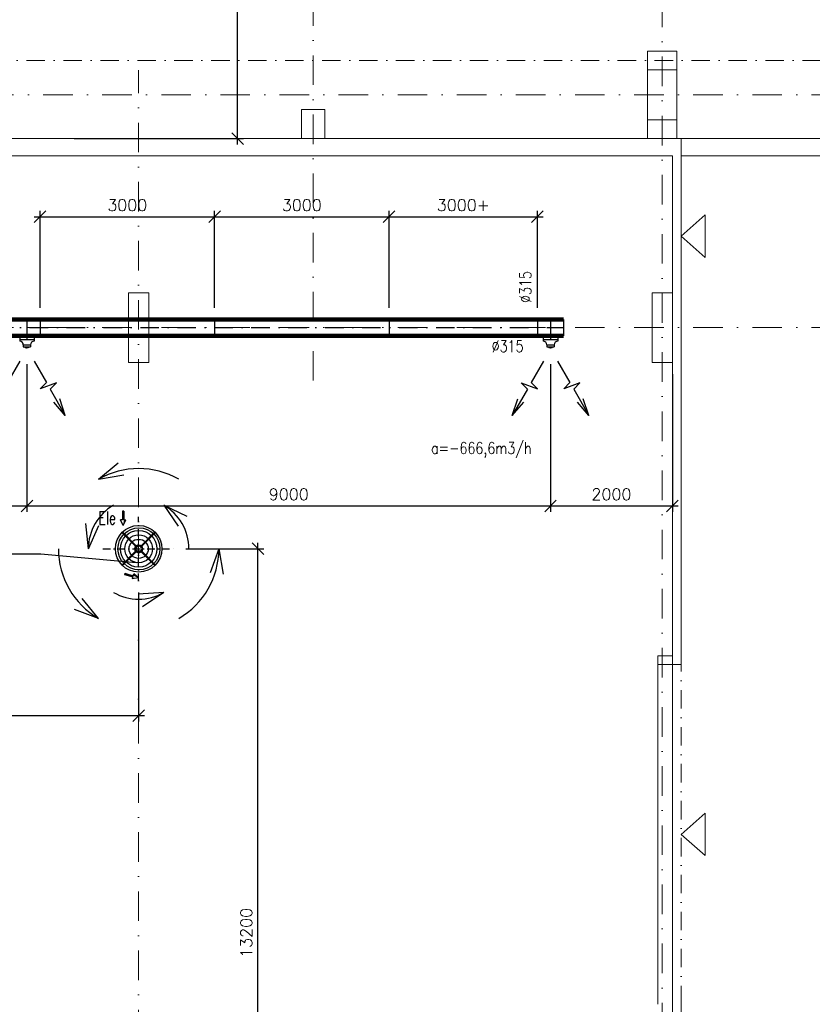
# Model space of a CAD drawing. Header units: millimetres. Extents: x -746391 to 410178, y -169697 to 100555.
# Tile 124 of 179: x 127505 to 141130, y 11773 to 28692. Entities that reach past the tile are written whole.
import ezdxf
from ezdxf.enums import TextEntityAlignment as Align

# ---------------------------------------------------------------- set-up
doc = ezdxf.new("R2010")
doc.units = ezdxf.units.MM
for name, pattern in [('CENTERX2', [101.6, 63.5, -12.7, 12.7, -12.7]), ('DASHDOT', [25.4, 12.7, -6.35, 0, -6.35]), ('ČERCHOVANÁ', [25.4, 12.7, -6.35, 0, -6.35])]:
    doc.linetypes.add(name, pattern=pattern)
doc.layers.get('0').update_dxf_attribs({"color": 9})
doc.layers.get('Defpoints').update_dxf_attribs({"color": 9})
for name, color, linetype, lineweight in [('A99_N_osy', 9, 'CENTERX2', 9), ('A99_S_kce-nad-vid', 9, 'DASHDOT', 5), ('A99_S_kce-rez-sil', 9, 'Continuous', 15), ('A99_S_kce-rez-ten', 9, 'Continuous', 9), ('A99_S_otvory', 9, 'Continuous', 5), ('A99_S_sloupy', 9, 'Continuous', 5), ('VZT-KOTY', 2, 'Continuous', 25)]:
    doc.layers.add(name, color=color, linetype=linetype, lineweight=lineweight)
for name, color, linetype in [('VZT-KÓTY', 2, 'Continuous'), ('VZT-PŘÍOD-OSY', 1, 'ČERCHOVANÁ'), ('VZT-PŘÍVOD-TENKÉ', 4, 'Continuous'), ('VZT-PŘÍVOD-VÝKON', 2, 'Continuous'), ('VZT-PŘÍVOD-ZAŘÍZENÍ', 3, 'Continuous'), ('VZT-ZAŘ', 3, 'Continuous')]:
    doc.layers.add(name, color=color, linetype=linetype)
doc.styles.add('PITSIMP8', font='pitsimp8')
doc.styles.add('RomanS', font='romans.shx')
doc.dimstyles.new('VZT100', dxfattribs={"dimscale": 100, "dimtxt": 2, "dimasz": 2, "dimexe": 1, "dimexo": 2, "dimgap": 1, "dimtad": 1, "dimtoh": 1, "dimdec": 0, "dimzin": 0, "dimdsep": 46, "dimtxsty": 'RomanS', "dimblk": 'OBLIQUE', "dimcen": 1, "dimdle": 1, "dimclrd": 256, "dimclre": 256, "dimclrt": 256, "dimadec": 0, "dimazin": 0, "dimtfac": 1, "dimtdec": 0, "dimtmove": 2, "dimatfit": 3, "dimldrblk": 'OBLIQUE', "dimfxl": 1, "dimtolj": 1, "dimtzin": 0, "dimarcsym": 0})

# ---------------------------------------------------------------- blocks, each defined once
blk = doc.blocks.new('2dluk097')
at = {"color": 0, "linetype": 'ByBlock'}
for p, q in [((-0.052, 0.5), (-0.052, -0.1)), ((-0.052, 0.5), (0.052, 0.5)), ((0.052, 0.5), (0.052, -0.1))]:
    blk.add_line(p, q, dxfattribs=at)
for p, q in [((-0.052, -0.1), (-0.231, -0.1)), ((0, -0.5), (-0.231, -0.1)), ((0, -0.5), (0.231, -0.1)), ((0.052, -0.1), (0.231, -0.1))]:
    blk.add_line(p, q)
for points in [[(-0.052, 0.5), (0.052, 0.5), (-0.052, -0.1), (0.052, -0.1)], [(-0.231, -0.1), (0, -0.5), (0.052, -0.1), (-0.052, -0.1)], [(-0.052, -0.1), (0.231, -0.1), (0, -0.5), (-0.052, -0.1)]]:
    blk.add_solid(points)
at = {"linetype": 'ByBlock', "style": 'PITSIMP8', "flags": 9}
for tag, p in [('VOLUMENSTROM', (-0.058, 0.041)), ('RAUM/GRUPPE', (-0.058, 0.161)), ('DRUCK/-STUFE', (-0.058, 0.021)), ('BEZEICHNUNG', (-0.058, 0.181)), ('POS.NR.G-LV', (-0.058, 0.141)), ('ANSCHLUSS', (-0.058, 0.001)), ('KENNUNG', (-0.058, 0.081)), ('LEISTUNG', (-0.058, 0.061)), ('FABRIKAT', (-0.058, 0.121)), ('TYP', (-0.058, 0.101)), ('SPANNUNG/FREQUENZ', (-0.058, -0.119)), ('TEMPERATUR', (-0.058, -0.059)), ('SCHUTZART', (-0.058, -0.099)), ('DREHZAHL', (-0.058, -0.079)), ('GROESSE', (-0.058, -0.019)), ('GEWICHT', (-0.058, -0.139)), ('FREI', (-0.058, -0.159)), ('FREI', (-0.058, -0.179)), ('FREI', (-0.058, -0.199)), ('DN', (-0.058, -0.039))]:
    blk.add_attdef(tag, text='', height=0.01, dxfattribs=at).set_placement(p, align=Align.MIDDLE)
blk = doc.blocks.new('_Oblique')
at = {"color": 0, "linetype": 'ByBlock', "lineweight": -2}
blk.add_line((-0.5, -0.5), (0.5, 0.5), dxfattribs=at)
blk = doc.blocks.new('*D1665')
at = {"layer": 'Defpoints', "color": 0, "linetype": 'Continuous', "lineweight": 18, "ltscale": 0.5, "transparency": 16777216}
for p in [(130855, 25305), (127855, 23540), (130855, 23540)]:
    blk.add_point(p, dxfattribs=at)
at = {"layer": 'VZT-KÓTY', "linetype": 'Continuous', "lineweight": -2, "ltscale": 0.5, "transparency": 16777216}
for p, q in [((127855, 23740), (127855, 25405)), ((130855, 23740), (130855, 25405)), ((127755, 25305), (130955, 25305))]:
    blk.add_line(p, q, dxfattribs=at)
at = {"layer": 'VZT-KÓTY', "linetype": 'Continuous', "lineweight": -2, "ltscale": 0.5, "transparency": 16777216, "xscale": 200, "yscale": 200, "zscale": 200, "rotation": 180}
blk.add_blockref('_Oblique', (127855, 25305), dxfattribs=at)
at = {"layer": 'VZT-KÓTY', "linetype": 'Continuous', "lineweight": -2, "ltscale": 0.5, "transparency": 16777216, "xscale": 200, "yscale": 200, "zscale": 200}
blk.add_blockref('_Oblique', (130855, 25305), dxfattribs=at)
at = {"layer": 'VZT-KÓTY', "linetype": 'Continuous', "lineweight": 18, "ltscale": 0.5, "transparency": 16777216, "insert": (129355, 25505), "char_height": 200, "attachment_point": 5, "style": 'RomanS'}
blk.add_mtext('\\A1;3000', dxfattribs=at)
blk = doc.blocks.new('*D1666')
at = {"layer": 'Defpoints', "color": 0, "linetype": 'Continuous', "lineweight": 18, "ltscale": 0.5, "transparency": 16777216}
for p in [(133855, 25305), (130855, 23540), (133855, 23540)]:
    blk.add_point(p, dxfattribs=at)
at = {"layer": 'VZT-KÓTY', "linetype": 'Continuous', "lineweight": -2, "ltscale": 0.5, "transparency": 16777216}
for p, q in [((130855, 23740), (130855, 25405)), ((133855, 23740), (133855, 25405)), ((130755, 25305), (133955, 25305))]:
    blk.add_line(p, q, dxfattribs=at)
at = {"layer": 'VZT-KÓTY', "linetype": 'Continuous', "lineweight": -2, "ltscale": 0.5, "transparency": 16777216, "xscale": 200, "yscale": 200, "zscale": 200, "rotation": 180}
blk.add_blockref('_Oblique', (130855, 25305), dxfattribs=at)
at = {"layer": 'VZT-KÓTY', "linetype": 'Continuous', "lineweight": -2, "ltscale": 0.5, "transparency": 16777216, "xscale": 200, "yscale": 200, "zscale": 200}
blk.add_blockref('_Oblique', (133855, 25305), dxfattribs=at)
at = {"layer": 'VZT-KÓTY', "linetype": 'Continuous', "lineweight": 18, "ltscale": 0.5, "transparency": 16777216, "insert": (132355, 25505), "char_height": 200, "attachment_point": 5, "style": 'RomanS'}
blk.add_mtext('\\A1;3000', dxfattribs=at)
blk = doc.blocks.new('*D1667')
at = {"layer": 'Defpoints', "color": 0, "linetype": 'Continuous', "lineweight": 18, "ltscale": 0.5, "transparency": 16777216}
for p in [(136405, 25305), (133855, 23540), (136405, 23540)]:
    blk.add_point(p, dxfattribs=at)
at = {"layer": 'VZT-KÓTY', "linetype": 'Continuous', "lineweight": -2, "ltscale": 0.5, "transparency": 16777216}
for p, q in [((133855, 23740), (133855, 25405)), ((136405, 23740), (136405, 25405)), ((133755, 25305), (136505, 25305))]:
    blk.add_line(p, q, dxfattribs=at)
at = {"layer": 'VZT-KÓTY', "linetype": 'Continuous', "lineweight": -2, "ltscale": 0.5, "transparency": 16777216, "xscale": 200, "yscale": 200, "zscale": 200, "rotation": 180}
blk.add_blockref('_Oblique', (133855, 25305), dxfattribs=at)
at = {"layer": 'VZT-KÓTY', "linetype": 'Continuous', "lineweight": -2, "ltscale": 0.5, "transparency": 16777216, "xscale": 200, "yscale": 200, "zscale": 200}
blk.add_blockref('_Oblique', (136405, 25305), dxfattribs=at)
at = {"layer": 'VZT-KÓTY', "linetype": 'Continuous', "lineweight": 18, "ltscale": 0.5, "transparency": 16777216, "insert": (135130, 25505), "char_height": 200, "attachment_point": 5, "style": 'RomanS'}
blk.add_mtext('\\A1;3000+', dxfattribs=at)
blk = doc.blocks.new('*D1728')
at = {"layer": 'Defpoints', "color": 0, "linetype": 'Continuous', "lineweight": 18, "ltscale": 0.5, "transparency": 16777216}
for p in [(118630, 22914), (127630, 22974), (127630, 20336)]:
    blk.add_point(p, dxfattribs=at)
at = {"layer": 'VZT-KOTY', "linetype": 'Continuous', "lineweight": -2, "ltscale": 0.5, "transparency": 16777216}
for p, q in [((118630, 22714), (118630, 20236)), ((127630, 22774), (127630, 20236)), ((118530, 20336), (127730, 20336))]:
    blk.add_line(p, q, dxfattribs=at)
at = {"layer": 'VZT-KOTY', "linetype": 'Continuous', "lineweight": -2, "ltscale": 0.5, "transparency": 16777216, "xscale": 200, "yscale": 200, "zscale": 200, "rotation": 180}
blk.add_blockref('_Oblique', (118630, 20336), dxfattribs=at)
at = {"layer": 'VZT-KOTY', "linetype": 'Continuous', "lineweight": -2, "ltscale": 0.5, "transparency": 16777216, "xscale": 200, "yscale": 200, "zscale": 200}
blk.add_blockref('_Oblique', (127630, 20336), dxfattribs=at)
at = {"layer": 'VZT-KOTY', "linetype": 'Continuous', "lineweight": 18, "ltscale": 0.5, "transparency": 16777216, "insert": (123130, 20536), "char_height": 200, "attachment_point": 5, "style": 'RomanS'}
blk.add_mtext('\\A1;9000', dxfattribs=at)
blk = doc.blocks.new('*D1729')
at = {"layer": 'Defpoints', "color": 0, "linetype": 'Continuous', "lineweight": 18, "ltscale": 0.5, "transparency": 16777216}
for p in [(127630, 22974), (136630, 22974), (136630, 20336)]:
    blk.add_point(p, dxfattribs=at)
at = {"layer": 'VZT-KOTY', "linetype": 'Continuous', "lineweight": -2, "ltscale": 0.5, "transparency": 16777216}
for p, q in [((127630, 22774), (127630, 20236)), ((136630, 22774), (136630, 20236)), ((127530, 20336), (136730, 20336))]:
    blk.add_line(p, q, dxfattribs=at)
at = {"layer": 'VZT-KOTY', "linetype": 'Continuous', "lineweight": -2, "ltscale": 0.5, "transparency": 16777216, "xscale": 200, "yscale": 200, "zscale": 200, "rotation": 180}
blk.add_blockref('_Oblique', (127630, 20336), dxfattribs=at)
at = {"layer": 'VZT-KOTY', "linetype": 'Continuous', "lineweight": -2, "ltscale": 0.5, "transparency": 16777216, "xscale": 200, "yscale": 200, "zscale": 200}
blk.add_blockref('_Oblique', (136630, 20336), dxfattribs=at)
at = {"layer": 'VZT-KOTY', "linetype": 'Continuous', "lineweight": 18, "ltscale": 0.5, "transparency": 16777216, "insert": (132130, 20536), "char_height": 200, "attachment_point": 5, "style": 'RomanS'}
blk.add_mtext('\\A1;9000', dxfattribs=at)
blk = doc.blocks.new('*D1739')
at = {"layer": 'Defpoints', "color": 0, "linetype": 'Continuous', "lineweight": 18, "ltscale": 0.5}
for p in [(114549, 19048), (129550, 19048), (129550, 16733)]:
    blk.add_point(p, dxfattribs=at)
at = {"layer": 'VZT-KOTY', "linetype": 'Continuous', "lineweight": -2, "ltscale": 0.5, "transparency": 16777216}
for p, q in [((114549, 18848), (114549, 16633)), ((129550, 18848), (129550, 16633)), ((114449, 16733), (129650, 16733))]:
    blk.add_line(p, q, dxfattribs=at)
at = {"layer": 'VZT-KOTY', "linetype": 'Continuous', "lineweight": -2, "ltscale": 0.5, "transparency": 16777216, "xscale": 200, "yscale": 200, "zscale": 200, "rotation": 180}
blk.add_blockref('_Oblique', (114549, 16733), dxfattribs=at)
at = {"layer": 'VZT-KOTY', "linetype": 'Continuous', "lineweight": -2, "ltscale": 0.5, "transparency": 16777216, "xscale": 200, "yscale": 200, "zscale": 200}
blk.add_blockref('_Oblique', (129550, 16733), dxfattribs=at)
at = {"layer": 'VZT-KOTY', "linetype": 'Continuous', "lineweight": 18, "ltscale": 0.5, "transparency": 16777216, "insert": (122050, 16933), "char_height": 200, "attachment_point": 5, "style": 'RomanS'}
blk.add_mtext('\\A1;15001', dxfattribs=at)
blk = doc.blocks.new('*D1766')
at = {"layer": 'Defpoints', "color": 0, "linetype": 'Continuous', "lineweight": 18, "ltscale": 0.5}
for p in [(130163, 19600), (131600, 19600), (130163, 6400)]:
    blk.add_point(p, dxfattribs=at)
at = {"layer": 'VZT-KÓTY', "linetype": 'Continuous', "lineweight": -2, "ltscale": 0.5, "transparency": 16777216}
for p, q in [((131600, 6300), (131600, 19700)), ((130363, 19600), (131700, 19600)), ((130363, 6400), (131700, 6400))]:
    blk.add_line(p, q, dxfattribs=at)
at = {"layer": 'VZT-KÓTY', "linetype": 'Continuous', "lineweight": -2, "ltscale": 0.5, "transparency": 16777216, "xscale": 200, "yscale": 200, "zscale": 200}
for p, rotation in [((131600, 19600), 90), ((131600, 6400), 270)]:
    blk.add_blockref('_Oblique', p, dxfattribs=dict(at, rotation=rotation))
at = {"layer": 'VZT-KÓTY', "linetype": 'Continuous', "lineweight": 18, "ltscale": 0.5, "transparency": 16777216, "insert": (131400, 13000), "char_height": 200, "attachment_point": 5, "rotation": 90, "style": 'RomanS'}
blk.add_mtext('\\A1;13200', dxfattribs=at)
blk = doc.blocks.new('*D1845')
at = {"layer": 'Defpoints', "color": 0, "linetype": 'Continuous', "lineweight": 18, "ltscale": 0.5}
for p in [(127163, 32898), (131251, 32898), (128239, 26650)]:
    blk.add_point(p, dxfattribs=at)
at = {"layer": 'VZT-KOTY', "linetype": 'Continuous', "lineweight": -2, "ltscale": 0.5, "transparency": 16777216}
for p, q in [((131251, 26550), (131251, 32998)), ((127363, 32898), (131351, 32898)), ((128439, 26650), (131351, 26650))]:
    blk.add_line(p, q, dxfattribs=at)
at = {"layer": 'VZT-KOTY', "linetype": 'Continuous', "lineweight": -2, "ltscale": 0.5, "transparency": 16777216, "xscale": 200, "yscale": 200, "zscale": 200}
for p, rotation in [((131251, 32898), 90), ((131251, 26650), 270)]:
    blk.add_blockref('_Oblique', p, dxfattribs=dict(at, rotation=rotation))
at = {"layer": 'VZT-KOTY', "linetype": 'Continuous', "lineweight": 18, "ltscale": 0.5, "transparency": 16777216, "insert": (131051, 29774), "char_height": 200, "attachment_point": 5, "rotation": 90, "style": 'RomanS'}
blk.add_mtext('\\A1;6200', dxfattribs=at)
blk = doc.blocks.new('*D1880')
at = {"layer": 'Defpoints', "color": 0, "linetype": 'Continuous', "lineweight": 18, "ltscale": 0.5, "transparency": 16777216}
for p in [(136630, 22974), (138725, 22800), (138725, 20336)]:
    blk.add_point(p, dxfattribs=at)
at = {"layer": 'VZT-KOTY', "linetype": 'Continuous', "lineweight": -2, "ltscale": 0.5, "transparency": 16777216}
for p, q in [((136630, 22774), (136630, 20236)), ((138725, 22600), (138725, 20236)), ((136530, 20336), (138825, 20336))]:
    blk.add_line(p, q, dxfattribs=at)
at = {"layer": 'VZT-KOTY', "linetype": 'Continuous', "lineweight": -2, "ltscale": 0.5, "transparency": 16777216, "xscale": 200, "yscale": 200, "zscale": 200, "rotation": 180}
blk.add_blockref('_Oblique', (136630, 20336), dxfattribs=at)
at = {"layer": 'VZT-KOTY', "linetype": 'Continuous', "lineweight": -2, "ltscale": 0.5, "transparency": 16777216, "xscale": 200, "yscale": 200, "zscale": 200}
blk.add_blockref('_Oblique', (138725, 20336), dxfattribs=at)
at = {"layer": 'VZT-KOTY', "linetype": 'Continuous', "lineweight": 18, "ltscale": 0.5, "transparency": 16777216, "insert": (137677, 20536), "char_height": 200, "attachment_point": 5, "style": 'RomanS'}
blk.add_mtext('\\A1;2000', dxfattribs=at)

msp = doc.modelspace()

# ---------------------------------------------------------------- linework, layer by layer
at = {"layer": 'A99_N_osy', "linetype": 'DASHDOT', "ltscale": 40}
for p, q in [((138550, 100200), (138550, -5085)), ((129550, -5085), (129550, 27821.7)), ((187349.6, 27400), (3980, 27400)), ((187349.6, 23400), (-3600, 23400))]:
    msp.add_line(p, q, dxfattribs=at)
msp.add_lwpolyline([(132550, 22490), (132550, 84377.5)], dxfattribs=at)
at = {"layer": 'A99_S_kce-nad-vid', "linetype": 'DASHDOT', "ltscale": 25}
for p, q in [((17750, 27990), (150800, 27990)), ((138875.5, 11775), (138875.5, 17610))]:
    msp.add_line(p, q, dxfattribs=at)
at = {"layer": 'A99_S_kce-rez-sil', "linetype": 'Continuous'}
for p, q in [((126040, 26650), (138800, 26650)), ((138875.5, 17610), (138875.5, 26650)), ((126040, 26350), (138725.5, 26350)), ((138725.5, 17610), (138725.5, 26350)), ((138725.5, 17610), (138875.5, 17610)), ((138725.5, -200), (138725.5, 11775)), ((138875.5, -850), (138875.5, 11775))]:
    msp.add_line(p, q, dxfattribs=at)
at = {"layer": 'A99_S_kce-rez-ten'}
for p, q in [((138875.5, 26650), (138800, 26650)), ((138875.5, 24972.1), (139291.3, 25337)), ((139291.3, 25337), (139291.3, 24972.1)), ((138875.5, 24972.1), (139291.3, 24607.1)), ((139291.3, 24607.1), (139291.3, 24972.1)), ((138875.5, 14692.5), (139291.3, 15057.5)), ((139291.3, 14327.5), (139291.3, 15057.5)), ((138875.5, 14692.5), (139291.3, 14327.5))]:
    msp.add_line(p, q, dxfattribs=at)
at = {"layer": 'A99_S_otvory'}
for p, q in [((138875.5, 26650), (144350, 26650)), ((138875.5, 26350), (144350, 26350)), ((138475.5, 17610), (138475.5, 11775)), ((138725.5, 17610), (138725.5, 11775))]:
    msp.add_line(p, q, dxfattribs=at)
at = {"layer": 'A99_S_sloupy', "linetype": 'Continuous', "ltscale": 2}
msp.add_lwpolyline([(138800, 26650), (138300, 26650), (138300, 28150), (138800, 28150)], close=True, dxfattribs=at)
msp.add_lwpolyline([(138800, 26650), (138300, 26650), (138300, 28150), (138800, 28150)], close=True, dxfattribs=at)
at = {"layer": 'A99_S_sloupy', "linetype": 'Continuous', "lineweight": 20, "ltscale": 2}
for points in [[(138300, 28150), (138800, 28150), (138800, 27830), (138300, 27830)], [(132750, 27150), (132350, 27150), (132350, 26650), (132750, 26650)], [(138300, 26970), (138800, 26970), (138800, 26650), (138300, 26650)], [(129375, 24000), (129725, 24000), (129725, 22800), (129375, 22800)], [(138375, 24000), (138725, 24000), (138725, 22800), (138375, 22800)], [(138725.5, 17610), (138475.5, 17610), (138475.5, 17760), (138725.5, 17760)]]:
    msp.add_lwpolyline(points, close=True, dxfattribs=at)
at = {"layer": 'VZT-KOTY'}
msp.add_line((127866.9, 19515), (129508.3, 19364.2), dxfattribs=at)
at = {"layer": 'VZT-PŘÍOD-OSY', "ltscale": 25}
for p, q in [((87664.9, 23400), (136855, 23400)), ((127630, 23510), (127630, 22974.2)), ((136630, 23510), (136630, 22974.2))]:
    msp.add_line(p, q, dxfattribs=at)
at = {"layer": 'VZT-PŘÍOD-OSY', "ltscale": 10}
for p, q in [((129550, 19048), (129550, 20152)), ((128937, 19600), (130163, 19600))]:
    msp.add_line(p, q, dxfattribs=at)
at = {"layer": 'VZT-PŘÍVOD-TENKÉ'}
for centre, radius in [((129550.5, 19600), 400.5), ((129555.4, 19600), 360.6), ((129550.5, 19600), 314.5), ((129550.5, 19600), 239.5), ((129550.5, 19600), 164.5), ((129550, 19600), 68)]:
    msp.add_circle(centre, radius, dxfattribs=at)
for centre, radius, start, end in [((129623.7, 19673.7), 268.4, 44.14607, 45.85391), ((129811.8, 19869.1), 1.2, 315, 135), ((129623.7, 19673.7), 270, 44.15113, 45.84887)]:
    msp.add_arc(centre, radius, start, end, dxfattribs=at)
at = {"layer": 'VZT-PŘÍVOD-VÝKON'}
for p, q in [((127507.9, 22822.3), (127296.7, 22456.3)), ((127752.1, 22822.3), (127963.3, 22456.3)), ((136507.9, 22822.3), (136296.7, 22456.3)), ((136752.1, 22822.3), (136963.3, 22456.3)), ((127963.3, 22456.3), (127856.3, 22349.3)), ((128135.4, 22450.9), (127856.3, 22349.3)), ((128028.3, 22343.8), (128135.4, 22450.9)), ((128028.3, 22343.8), (128288.3, 21893.4)), ((136231.7, 22343.8), (135971.7, 21893.4)), ((136124.6, 22450.9), (136403.7, 22349.3)), ((136231.7, 22343.8), (136124.6, 22450.9)), ((136296.7, 22456.3), (136403.7, 22349.3)), ((136963.3, 22456.3), (136856.3, 22349.3)), ((137135.4, 22450.9), (136856.3, 22349.3)), ((137028.3, 22343.8), (137135.4, 22450.9)), ((137028.3, 22343.8), (137288.3, 21893.4)), ((128288.2, 21893), (128192.6, 22175.6)), ((135971.8, 21893), (136067.4, 22175.6)), ((137288.2, 21893), (137192.6, 22175.6)), ((128288.3, 21893.4), (128091.4, 22117.5)), ((135971.7, 21893.4), (136168.6, 22117.5)), ((137288.3, 21893.4), (137091.4, 22117.5)), ((128860.3, 20794.6), (129198.4, 21075.1)), ((128860.3, 20794.6), (129198.4, 21075.1)), ((128860.3, 20794.6), (129293.3, 20868.5)), ((128860.3, 20794.6), (129293.3, 20868.5)), ((129982.4, 20348.9), (130232.1, 19987.5)), ((129982.4, 20348.9), (130379.4, 20160.8)), ((129982.4, 20348.9), (130379.4, 20160.8)), ((129982.4, 20348.9), (130232.1, 19987.5)), ((128685.3, 19600), (128643.2, 20037.3)), ((128685.3, 19600), (128643.2, 20037.3)), ((128685.3, 19600), (128867.5, 19999.7)), ((128685.3, 19600), (128867.5, 19999.7)), ((130929.4, 19600), (130776.9, 19188)), ((130929.4, 19600), (130776.9, 19188)), ((130929.4, 19600), (131003.3, 19167)), ((130929.4, 19600), (131003.3, 19167)), ((129982, 18851), (129543.9, 18818.7)), ((129982, 18851), (129543.9, 18818.7)), ((129982, 18851), (129618.7, 18603.9)), ((129982, 18851), (129618.7, 18603.9)), ((128860.3, 18405.4), (128579.8, 18743.5)), ((128860.3, 18405.4), (128579.8, 18743.5)), ((128860.3, 18405.4), (128448.3, 18557.9)), ((128860.3, 18405.4), (128448.3, 18557.9))]:
    msp.add_line(p, q, dxfattribs=at)
for radius, start, end in [(1379.4, 60, 120), (1379.4, 60, 120), (864.7, 120, 180), (864.7, 120, 180), (864.7, 0, 60), (864.7, 0, 60), (1379.4, 180, 240), (1379.4, 180, 240), (1379.4, 300, 0), (1379.4, 300, 0), (864.7, 240, 300), (864.7, 240, 300)]:
    msp.add_arc((129550, 19600), radius, start, end, dxfattribs=at)
at = {"layer": 'VZT-PŘÍVOD-ZAŘÍZENÍ', "lineweight": 90}
for p, q in [((119155, 23540), (136855, 23540)), ((119155, 23260), (136855, 23260))]:
    msp.add_line(p, q, dxfattribs=at)
at = {"layer": 'VZT-PŘÍVOD-ZAŘÍZENÍ'}
for p, q in [((127855, 23540), (127855, 23260)), ((130855, 23540), (130855, 23260)), ((133855, 23540), (133855, 23260)), ((136405, 23540), (136405, 23260)), ((136855, 23540), (136855, 23260)), ((127505, 23260), (127505, 23166.3)), ((127505, 23197.5), (127755, 23197.5)), ((127755, 23260), (127755, 23166.3)), ((136505, 23260), (136505, 23166.3)), ((136505, 23197.5), (136755, 23197.5)), ((136755, 23260), (136755, 23166.3)), ((127567.5, 23103.8), (127567.5, 23072.5)), ((127567.5, 23103.8), (127692.5, 23103.8)), ((127567.5, 23072.5), (127692.5, 23072.5)), ((127692.5, 23103.8), (127692.5, 23072.5)), ((136567.5, 23103.8), (136567.5, 23072.5)), ((136567.5, 23103.8), (136692.5, 23103.8)), ((136567.5, 23072.5), (136692.5, 23072.5)), ((136692.5, 23103.8), (136692.5, 23072.5))]:
    msp.add_line(p, q, dxfattribs=at)
at = {"layer": 'VZT-PŘÍVOD-ZAŘÍZENÍ', "linetype": 'ByBlock'}
for p, q in [((129266.5, 19874.4), (129497.6, 19643.3)), ((129499.2, 19645.2), (129268.3, 19876.1)), ((129273.9, 19881.8), (129287.4, 19868.3)), ((129506.7, 19652.4), (129275.6, 19883.5)), ((129287.4, 19868.3), (129504.8, 19650.8)), ((129824.4, 19883.5), (129593.3, 19652.4)), ((129595.2, 19650.8), (129826.1, 19881.7)), ((129818.3, 19862.6), (129600.8, 19645.2)), ((129602.4, 19643.3), (129833.5, 19874.4)), ((129497.6, 19556.7), (129266.5, 19325.6)), ((129504.8, 19549.2), (129273.9, 19318.3)), ((129275.6, 19316.5), (129506.7, 19547.6)), ((129281.7, 19337.4), (129499.2, 19554.8)), ((129574, 19558.4), (129526, 19558.4)), ((129530, 19558.4), (129530, 19537.7)), ((129530, 19537.7), (129546, 19537.7)), ((129546, 19537.7), (129546, 19558.4)), ((129554, 19558.4), (129554, 19537.7)), ((129554, 19537.7), (129570, 19537.7)), ((129570, 19537.7), (129570, 19558.4)), ((129593.3, 19547.6), (129824.4, 19316.5)), ((129812.6, 19331.7), (129595.2, 19549.2)), ((129600.8, 19554.8), (129831.7, 19323.9)), ((129833.5, 19325.6), (129602.4, 19556.7)), ((129268.2, 19323.9), (129281.7, 19337.4)), ((129826.1, 19318.2), (129812.6, 19331.7))]:
    msp.add_line(p, q, dxfattribs=at)
for centre in [(129279.9, 19870.1), (129279.9, 19870.1), (129279.9, 19329.9), (129279.9, 19329.9)]:
    msp.add_circle(centre, 3.6, dxfattribs=at)
at = {"layer": 'VZT-PŘÍVOD-ZAŘÍZENÍ'}
for centre, radius, start, end in [((127505, 23103.8), 62.5, 0, 90), ((127630, 23103.8), 51.6, 217.27683, 322.72317), ((127755, 23103.8), 62.5, 90, 180), ((136505, 23103.8), 62.5, 0, 90), ((136630, 23103.8), 51.6, 217.27683, 322.72317), ((136755, 23103.8), 62.5, 90, 180)]:
    msp.add_arc(centre, radius, start, end, dxfattribs=at)
at = {"layer": 'VZT-PŘÍVOD-ZAŘÍZENÍ', "linetype": 'ByBlock'}
for centre, radius, start, end in [((129271.1, 19878.9), 6.4, 44.99999, 224.99999), ((129271.1, 19878.9), 4, 45.26984, 225.26984), ((129280.9, 19861.8), 1.2, 44.99999, 224.99999), ((129476.3, 19673.7), 270, 134.15113, 135.84886), ((129476.3, 19673.7), 268.4, 134.14607, 135.85391), ((129288.2, 19869.1), 1.2, 44.99999, 224.99999), ((129550, 19600), 48, 300.00015, 180), ((129550, 19600), 48, 180, 240.00015), ((129271.1, 19321.1), 6.4, 135, 315), ((129271.1, 19321.1), 4, 135.26984, 315.26984), ((129280.9, 19338.2), 1.2, 135, 315), ((129476.3, 19526.3), 270, 224.15113, 225.84887), ((129476.3, 19526.3), 268.4, 224.14607, 225.85391), ((129288.2, 19330.9), 1.2, 135, 315), ((129623.7, 19526.3), 268.4, 314.14607, 315.85391), ((129811.8, 19330.9), 1.2, 225, 45), ((129623.7, 19526.3), 270, 314.15113, 315.84886)]:
    msp.add_arc(centre, radius, start, end, dxfattribs=at)
at = {"layer": 'VZT-ZAŘ'}
msp.add_line((126660.2, 19515), (127866.9, 19515), dxfattribs=at)

# ---------------------------------------------------------------- block references
at = {"layer": 'VZT-KÓTY', "xscale": -200, "yscale": 250, "zscale": 160}
msp.add_blockref('2dluk097', (129284.4, 20123.8), dxfattribs=at)
at = {"layer": 'VZT-KÓTY', "xscale": -200, "yscale": 250, "zscale": 160, "rotation": 73.49979641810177}
msp.add_blockref('2dluk097', (129430.1, 19135), dxfattribs=at)

# ---------------------------------------------------------------- texts
at = {"layer": 'VZT-KÓTY', "style": 'RomanS', "width": 0.8}
for rotation, p in [(90, (136299.2, 23823.7)), (0, (135618.1, 22980.7))]:
    msp.add_text('%%C315', height=200, rotation=rotation, dxfattribs=at).set_placement(p)
msp.add_text('a=-666,6m3/h', height=200, dxfattribs=at).set_placement((135441.7, 21170.3), align=Align.BOTTOM_CENTER)
at = {"layer": 'VZT-KÓTY', "style": 'RomanS', "width": 0.7}
msp.add_text('Ele', height=223.12, dxfattribs=at).set_placement((128857.9, 20018.9))

# ---------------------------------------------------------------- dimensions: what is measured, and where the dimension line sits
at = {"layer": 'VZT-KOTY', "linetype": 'Continuous', "lineweight": 18, "ltscale": 0.5}
dim = msp.add_linear_dim(base=(131251.2, 32897.8), p1=(128238.7, 26650), p2=(127163, 32897.8), angle=90, text='6200', dimstyle='VZT100', dxfattribs=at)
dim.commit()
dim.dimension.update_dxf_attribs({"geometry": '*D1845', "text_midpoint": (131051.2, 29773.9)})
for base, p1, p2, picture, middle in [((127630, 20336), (118630, 22914.2), (127630, 22974.2), '*D1728', (123130, 20536)), ((136630, 20336), (127630, 22974.2), (136630, 22974.2), '*D1729', (132130, 20536)), ((129550, 16732.8), (114549.4, 19048), (129550, 19048), '*D1739', (122049.7, 16932.8))]:
    dim = msp.add_linear_dim(base=base, p1=p1, p2=p2, dimstyle='VZT100', dxfattribs=at)
    dim.commit()
    dim.dimension.update_dxf_attribs({"geometry": picture, "text_midpoint": middle})
dim = msp.add_linear_dim(base=(138725, 20336), p1=(136630, 22974.2), p2=(138725, 22800), text='2000', dimstyle='VZT100', dxfattribs=at)
dim.commit()
dim.dimension.update_dxf_attribs({"geometry": '*D1880', "text_midpoint": (137677.5, 20536)})
at = {"layer": 'VZT-KÓTY', "linetype": 'Continuous', "lineweight": 18, "ltscale": 0.5}
for base, p1, p2, picture, middle in [((130855, 25305.2), (127855, 23540), (130855, 23540), '*D1665', (129355, 25505.2)), ((133855, 25305.2), (130855, 23540), (133855, 23540), '*D1666', (132355, 25505.2))]:
    dim = msp.add_linear_dim(base=base, p1=p1, p2=p2, dimstyle='VZT100', dxfattribs=at)
    dim.commit()
    dim.dimension.update_dxf_attribs({"geometry": picture, "text_midpoint": middle})
dim = msp.add_linear_dim(base=(136405, 25305.2), p1=(133855, 23540), p2=(136405, 23540), text='3000+', dimstyle='VZT100', dxfattribs=at)
dim.commit()
dim.dimension.update_dxf_attribs({"geometry": '*D1667', "text_midpoint": (135130, 25505.2)})
dim = msp.add_linear_dim(base=(131600.4, 19600), p1=(130163, 6400), p2=(130163, 19600), angle=90, dimstyle='VZT100', dxfattribs=at)
dim.commit()
dim.dimension.update_dxf_attribs({"geometry": '*D1766', "text_midpoint": (131400.4, 13000)})

doc.saveas('drawing.dxf')
